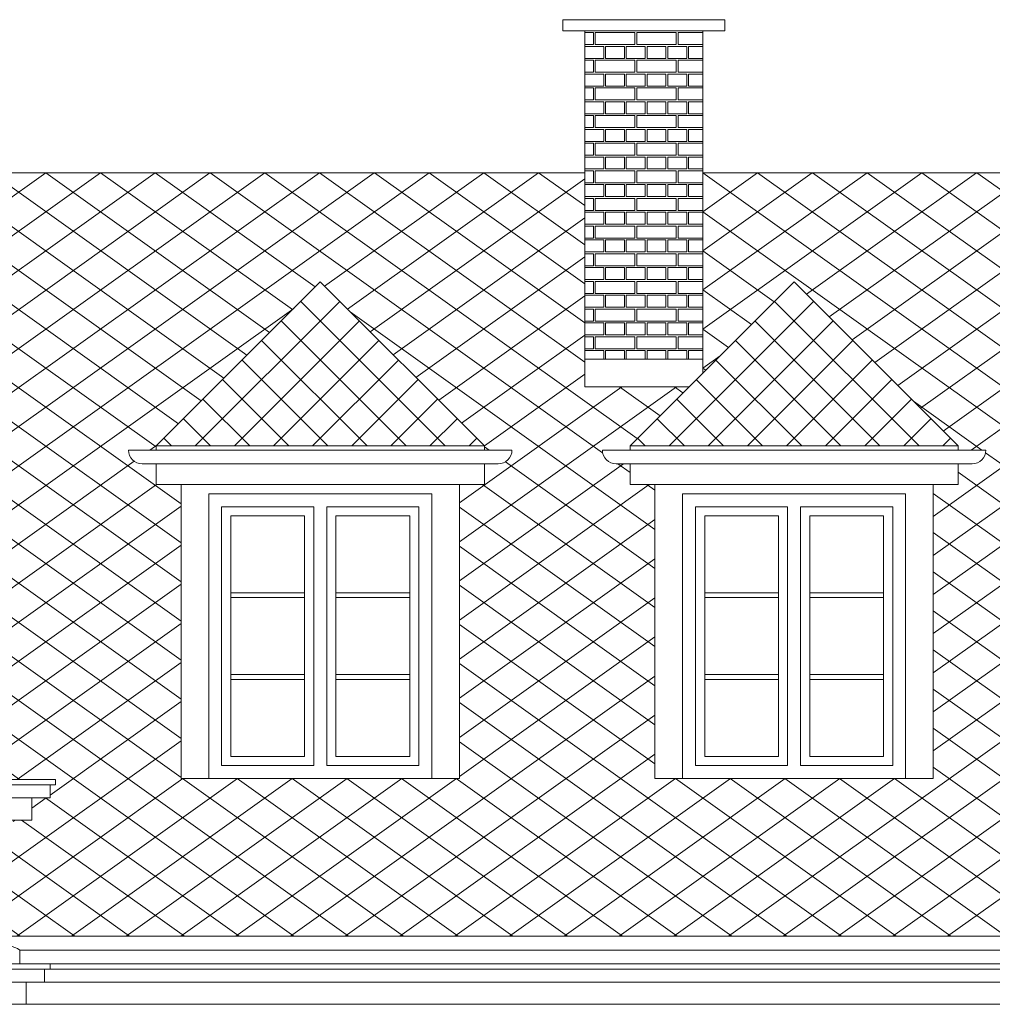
# Model space of a CAD drawing. Extents: x -394022 to -71759, y -12022 to 18278.
# Tile 84 of 91: x -99334 to -94059, y 7588 to 12931. Entities that reach past the tile are written whole.
import ezdxf

# ---------------------------------------------------------------- set-up
doc = ezdxf.new("R2010")
doc.units = 0
doc.header["$MEASUREMENT"] = 0
doc.layers.add('Arch kolorystyka_Nr_Pióra__114', color=7, linetype='Continuous', lineweight=13, true_color=0xf1d696)
doc.layers.add('arch wypelnienia_Nr_Pióra__2', color=7, linetype='Continuous', lineweight=13, true_color=0x7f7f7f)
for name, color, linetype, lineweight in [('INWENT DACH_Nr_Pióra__21', 7, 'Continuous', 13), ('INWENT ODWODNIENIE_Nr_Pióra__21', 7, 'Continuous', 13), ('INWENT ODWODNIENIE_Nr_Pióra__5', 7, 'Continuous', 13), ('INWENT. OKNA_Nr_Pióra__21', 7, 'Continuous', 13), ('INWENT.ŚCIANY_Nr_Pióra__21', 7, 'Continuous', 13)]:
    doc.layers.add(name, color=color, linetype=linetype, lineweight=lineweight)

# ---------------------------------------------------------------- blocks, each defined once
blk = doc.blocks.new('*X8')
at = {"layer": 'Arch kolorystyka_Nr_Pióra__114', "linetype": 'Continuous'}
for p, q in [((-96222.5, 12860.6), (-96268.7, 12860.6)), ((-96222.5, 12795.6), (-96222.5, 12860.6)), ((-95997.5, 12860.6), (-96212.5, 12860.6)), ((-96212.5, 12795.6), (-96212.5, 12860.6)), ((-95997.5, 12795.6), (-95997.5, 12860.6)), ((-95772.5, 12860.6), (-95987.5, 12860.6)), ((-95987.5, 12795.6), (-95987.5, 12860.6)), ((-95772.5, 12795.6), (-95772.5, 12860.6)), ((-95628.7, 12860.6), (-95762.5, 12860.6)), ((-95762.5, 12795.6), (-95762.5, 12860.6)), ((-96268.7, 12795.6), (-96222.5, 12795.6)), ((-96268.7, 12785.6), (-96268.7, 12720.6)), ((-96268.7, 12785.6), (-96166.2, 12785.6)), ((-96212.5, 12795.6), (-95997.5, 12795.6)), ((-96166.2, 12785.6), (-96166.2, 12720.6)), ((-96156.2, 12785.6), (-96156.2, 12720.6)), ((-96156.2, 12785.6), (-96053.7, 12785.6)), ((-96053.7, 12785.6), (-96053.7, 12720.6)), ((-96043.7, 12785.6), (-96043.7, 12720.6)), ((-96043.7, 12785.6), (-95941.2, 12785.6)), ((-95987.5, 12795.6), (-95772.5, 12795.6)), ((-95941.2, 12785.6), (-95941.2, 12720.6)), ((-95931.2, 12785.6), (-95931.2, 12720.6)), ((-95931.2, 12785.6), (-95828.7, 12785.6)), ((-95828.7, 12785.6), (-95828.7, 12720.6)), ((-95818.7, 12785.6), (-95818.7, 12720.6)), ((-95818.7, 12785.6), (-95716.2, 12785.6)), ((-95762.5, 12795.6), (-95628.7, 12795.6)), ((-95716.2, 12785.6), (-95716.2, 12720.6)), ((-95706.2, 12785.6), (-95706.2, 12720.6)), ((-95706.2, 12785.6), (-95628.7, 12785.6)), ((-96268.7, 12720.6), (-96166.2, 12720.6)), ((-96156.2, 12720.6), (-96053.7, 12720.6)), ((-96043.7, 12720.6), (-95941.2, 12720.6)), ((-95931.2, 12720.6), (-95828.7, 12720.6)), ((-95818.7, 12720.6), (-95716.2, 12720.6)), ((-95706.2, 12720.6), (-95628.7, 12720.6)), ((-96222.5, 12710.6), (-96268.7, 12710.6)), ((-96222.5, 12645.6), (-96222.5, 12710.6)), ((-95997.5, 12710.6), (-96212.5, 12710.6)), ((-96212.5, 12645.6), (-96212.5, 12710.6)), ((-95997.5, 12645.6), (-95997.5, 12710.6)), ((-95772.5, 12710.6), (-95987.5, 12710.6)), ((-95987.5, 12645.6), (-95987.5, 12710.6)), ((-95772.5, 12645.6), (-95772.5, 12710.6)), ((-95628.7, 12710.6), (-95762.5, 12710.6)), ((-95762.5, 12645.6), (-95762.5, 12710.6)), ((-96268.7, 12645.6), (-96222.5, 12645.6)), ((-96268.7, 12635.6), (-96268.7, 12570.6)), ((-96268.7, 12635.6), (-96166.2, 12635.6)), ((-96212.5, 12645.6), (-95997.5, 12645.6)), ((-96166.2, 12635.6), (-96166.2, 12570.6)), ((-96156.2, 12635.6), (-96156.2, 12570.6)), ((-96156.2, 12635.6), (-96053.7, 12635.6)), ((-96053.7, 12635.6), (-96053.7, 12570.6)), ((-96043.7, 12635.6), (-96043.7, 12570.6)), ((-96043.7, 12635.6), (-95941.2, 12635.6)), ((-95987.5, 12645.6), (-95772.5, 12645.6)), ((-95941.2, 12635.6), (-95941.2, 12570.6)), ((-95931.2, 12635.6), (-95931.2, 12570.6)), ((-95931.2, 12635.6), (-95828.7, 12635.6)), ((-95828.7, 12635.6), (-95828.7, 12570.6)), ((-95818.7, 12635.6), (-95818.7, 12570.6)), ((-95818.7, 12635.6), (-95716.2, 12635.6)), ((-95762.5, 12645.6), (-95628.7, 12645.6)), ((-95716.2, 12635.6), (-95716.2, 12570.6)), ((-95706.2, 12635.6), (-95706.2, 12570.6)), ((-95706.2, 12635.6), (-95628.7, 12635.6)), ((-96268.7, 12570.6), (-96166.2, 12570.6)), ((-96222.5, 12560.6), (-96268.7, 12560.6)), ((-96222.5, 12495.6), (-96222.5, 12560.6)), ((-95997.5, 12560.6), (-96212.5, 12560.6)), ((-96212.5, 12495.6), (-96212.5, 12560.6)), ((-96156.2, 12570.6), (-96053.7, 12570.6)), ((-96043.7, 12570.6), (-95941.2, 12570.6)), ((-95997.5, 12495.6), (-95997.5, 12560.6)), ((-95772.5, 12560.6), (-95987.5, 12560.6)), ((-95987.5, 12495.6), (-95987.5, 12560.6)), ((-95931.2, 12570.6), (-95828.7, 12570.6)), ((-95818.7, 12570.6), (-95716.2, 12570.6)), ((-95772.5, 12495.6), (-95772.5, 12560.6)), ((-95628.7, 12560.6), (-95762.5, 12560.6)), ((-95762.5, 12495.6), (-95762.5, 12560.6)), ((-95706.2, 12570.6), (-95628.7, 12570.6)), ((-96268.7, 12495.6), (-96222.5, 12495.6)), ((-96268.7, 12485.6), (-96268.7, 12420.6)), ((-96268.7, 12485.6), (-96166.2, 12485.6)), ((-96212.5, 12495.6), (-95997.5, 12495.6)), ((-96166.2, 12485.6), (-96166.2, 12420.6)), ((-96156.2, 12485.6), (-96156.2, 12420.6)), ((-96156.2, 12485.6), (-96053.7, 12485.6)), ((-96053.7, 12485.6), (-96053.7, 12420.6)), ((-96043.7, 12485.6), (-96043.7, 12420.6)), ((-96043.7, 12485.6), (-95941.2, 12485.6)), ((-95987.5, 12495.6), (-95772.5, 12495.6)), ((-95941.2, 12485.6), (-95941.2, 12420.6)), ((-95931.2, 12485.6), (-95931.2, 12420.6)), ((-95931.2, 12485.6), (-95828.7, 12485.6)), ((-95828.7, 12485.6), (-95828.7, 12420.6)), ((-95818.7, 12485.6), (-95818.7, 12420.6)), ((-95818.7, 12485.6), (-95716.2, 12485.6)), ((-95762.5, 12495.6), (-95628.7, 12495.6)), ((-95716.2, 12485.6), (-95716.2, 12420.6)), ((-95706.2, 12485.6), (-95706.2, 12420.6)), ((-95706.2, 12485.6), (-95628.7, 12485.6)), ((-96268.7, 12420.6), (-96166.2, 12420.6)), ((-96222.5, 12410.6), (-96268.7, 12410.6)), ((-96222.5, 12345.6), (-96222.5, 12410.6)), ((-95997.5, 12410.6), (-96212.5, 12410.6)), ((-96212.5, 12345.6), (-96212.5, 12410.6)), ((-96156.2, 12420.6), (-96053.7, 12420.6)), ((-96043.7, 12420.6), (-95941.2, 12420.6)), ((-95997.5, 12345.6), (-95997.5, 12410.6)), ((-95772.5, 12410.6), (-95987.5, 12410.6)), ((-95987.5, 12345.6), (-95987.5, 12410.6)), ((-95931.2, 12420.6), (-95828.7, 12420.6)), ((-95818.7, 12420.6), (-95716.2, 12420.6)), ((-95772.5, 12345.6), (-95772.5, 12410.6)), ((-95628.7, 12410.6), (-95762.5, 12410.6)), ((-95762.5, 12345.6), (-95762.5, 12410.6)), ((-95706.2, 12420.6), (-95628.7, 12420.6)), ((-96268.7, 12345.6), (-96222.5, 12345.6)), ((-96212.5, 12345.6), (-95997.5, 12345.6)), ((-95987.5, 12345.6), (-95772.5, 12345.6)), ((-95762.5, 12345.6), (-95628.7, 12345.6)), ((-96268.7, 12335.6), (-96268.7, 12270.6)), ((-96268.7, 12335.6), (-96166.2, 12335.6)), ((-96166.2, 12335.6), (-96166.2, 12270.6)), ((-96156.2, 12335.6), (-96156.2, 12270.6)), ((-96156.2, 12335.6), (-96053.7, 12335.6)), ((-96053.7, 12335.6), (-96053.7, 12270.6)), ((-96043.7, 12335.6), (-96043.7, 12270.6)), ((-96043.7, 12335.6), (-95941.2, 12335.6)), ((-95941.2, 12335.6), (-95941.2, 12270.6)), ((-95931.2, 12335.6), (-95931.2, 12270.6)), ((-95931.2, 12335.6), (-95828.7, 12335.6)), ((-95828.7, 12335.6), (-95828.7, 12270.6)), ((-95818.7, 12335.6), (-95818.7, 12270.6)), ((-95818.7, 12335.6), (-95716.2, 12335.6)), ((-95716.2, 12335.6), (-95716.2, 12270.6)), ((-95706.2, 12335.6), (-95706.2, 12270.6)), ((-95706.2, 12335.6), (-95628.7, 12335.6)), ((-96268.7, 12270.6), (-96166.2, 12270.6)), ((-96222.5, 12260.6), (-96268.7, 12260.6)), ((-96222.5, 12195.6), (-96222.5, 12260.6)), ((-95997.5, 12260.6), (-96212.5, 12260.6)), ((-96212.5, 12195.6), (-96212.5, 12260.6)), ((-96156.2, 12270.6), (-96053.7, 12270.6)), ((-96043.7, 12270.6), (-95941.2, 12270.6)), ((-95997.5, 12195.6), (-95997.5, 12260.6)), ((-95772.5, 12260.6), (-95987.5, 12260.6)), ((-95987.5, 12195.6), (-95987.5, 12260.6)), ((-95931.2, 12270.6), (-95828.7, 12270.6)), ((-95818.7, 12270.6), (-95716.2, 12270.6)), ((-95772.5, 12195.6), (-95772.5, 12260.6)), ((-95628.7, 12260.6), (-95762.5, 12260.6)), ((-95762.5, 12195.6), (-95762.5, 12260.6)), ((-95706.2, 12270.6), (-95628.7, 12270.6)), ((-96268.7, 12195.6), (-96222.5, 12195.6)), ((-96268.7, 12185.6), (-96268.7, 12120.6)), ((-96268.7, 12185.6), (-96166.2, 12185.6)), ((-96212.5, 12195.6), (-95997.5, 12195.6)), ((-96166.2, 12185.6), (-96166.2, 12120.6)), ((-96156.2, 12185.6), (-96156.2, 12120.6)), ((-96156.2, 12185.6), (-96053.7, 12185.6)), ((-96053.7, 12185.6), (-96053.7, 12120.6)), ((-96043.7, 12185.6), (-96043.7, 12120.6)), ((-96043.7, 12185.6), (-95941.2, 12185.6)), ((-95987.5, 12195.6), (-95772.5, 12195.6)), ((-95941.2, 12185.6), (-95941.2, 12120.6)), ((-95931.2, 12185.6), (-95931.2, 12120.6)), ((-95931.2, 12185.6), (-95828.7, 12185.6)), ((-95828.7, 12185.6), (-95828.7, 12120.6)), ((-95818.7, 12185.6), (-95818.7, 12120.6)), ((-95818.7, 12185.6), (-95716.2, 12185.6)), ((-95762.5, 12195.6), (-95628.7, 12195.6)), ((-95716.2, 12185.6), (-95716.2, 12120.6)), ((-95706.2, 12185.6), (-95706.2, 12120.6)), ((-95706.2, 12185.6), (-95628.7, 12185.6)), ((-96268.7, 12120.6), (-96166.2, 12120.6)), ((-96222.5, 12110.6), (-96268.7, 12110.6)), ((-96222.5, 12045.6), (-96222.5, 12110.6)), ((-95997.5, 12110.6), (-96212.5, 12110.6)), ((-96212.5, 12045.6), (-96212.5, 12110.6)), ((-96156.2, 12120.6), (-96053.7, 12120.6)), ((-96043.7, 12120.6), (-95941.2, 12120.6)), ((-95997.5, 12045.6), (-95997.5, 12110.6)), ((-95772.5, 12110.6), (-95987.5, 12110.6)), ((-95987.5, 12045.6), (-95987.5, 12110.6)), ((-95931.2, 12120.6), (-95828.7, 12120.6)), ((-95818.7, 12120.6), (-95716.2, 12120.6)), ((-95772.5, 12045.6), (-95772.5, 12110.6)), ((-95628.7, 12110.6), (-95762.5, 12110.6)), ((-95762.5, 12045.6), (-95762.5, 12110.6)), ((-95706.2, 12120.6), (-95628.7, 12120.6)), ((-96268.7, 12045.6), (-96222.5, 12045.6)), ((-96268.7, 12035.6), (-96268.7, 11970.6)), ((-96268.7, 12035.6), (-96166.2, 12035.6)), ((-96212.5, 12045.6), (-95997.5, 12045.6)), ((-96166.2, 12035.6), (-96166.2, 11970.6)), ((-96156.2, 12035.6), (-96156.2, 11970.6)), ((-96156.2, 12035.6), (-96053.7, 12035.6)), ((-96053.7, 12035.6), (-96053.7, 11970.6)), ((-96043.7, 12035.6), (-96043.7, 11970.6)), ((-96043.7, 12035.6), (-95941.2, 12035.6)), ((-95987.5, 12045.6), (-95772.5, 12045.6)), ((-95941.2, 12035.6), (-95941.2, 11970.6)), ((-95931.2, 12035.6), (-95931.2, 11970.6)), ((-95931.2, 12035.6), (-95828.7, 12035.6)), ((-95828.7, 12035.6), (-95828.7, 11970.6)), ((-95818.7, 12035.6), (-95818.7, 11970.6)), ((-95818.7, 12035.6), (-95716.2, 12035.6)), ((-95762.5, 12045.6), (-95628.7, 12045.6)), ((-95716.2, 12035.6), (-95716.2, 11970.6)), ((-95706.2, 12035.6), (-95706.2, 11970.6)), ((-95706.2, 12035.6), (-95628.7, 12035.6)), ((-96268.7, 11970.6), (-96166.2, 11970.6)), ((-96156.2, 11970.6), (-96053.7, 11970.6)), ((-96043.7, 11970.6), (-95941.2, 11970.6)), ((-95931.2, 11970.6), (-95828.7, 11970.6)), ((-95818.7, 11970.6), (-95716.2, 11970.6)), ((-95706.2, 11970.6), (-95628.7, 11970.6)), ((-96222.5, 11960.6), (-96268.7, 11960.6)), ((-96222.5, 11895.6), (-96222.5, 11960.6)), ((-95997.5, 11960.6), (-96212.5, 11960.6)), ((-96212.5, 11895.6), (-96212.5, 11960.6)), ((-95997.5, 11895.6), (-95997.5, 11960.6)), ((-95772.5, 11960.6), (-95987.5, 11960.6)), ((-95987.5, 11895.6), (-95987.5, 11960.6)), ((-95772.5, 11895.6), (-95772.5, 11960.6)), ((-95628.7, 11960.6), (-95762.5, 11960.6)), ((-95762.5, 11895.6), (-95762.5, 11960.6)), ((-96268.7, 11895.6), (-96222.5, 11895.6)), ((-96268.7, 11885.6), (-96268.7, 11820.6)), ((-96268.7, 11885.6), (-96166.2, 11885.6)), ((-96212.5, 11895.6), (-95997.5, 11895.6)), ((-96166.2, 11885.6), (-96166.2, 11820.6)), ((-96156.2, 11885.6), (-96156.2, 11820.6)), ((-96156.2, 11885.6), (-96053.7, 11885.6)), ((-96053.7, 11885.6), (-96053.7, 11820.6)), ((-96043.7, 11885.6), (-96043.7, 11820.6)), ((-96043.7, 11885.6), (-95941.2, 11885.6)), ((-95987.5, 11895.6), (-95772.5, 11895.6)), ((-95941.2, 11885.6), (-95941.2, 11820.6)), ((-95931.2, 11885.6), (-95931.2, 11820.6)), ((-95931.2, 11885.6), (-95828.7, 11885.6)), ((-95828.7, 11885.6), (-95828.7, 11820.6)), ((-95818.7, 11885.6), (-95818.7, 11820.6)), ((-95818.7, 11885.6), (-95716.2, 11885.6)), ((-95762.5, 11895.6), (-95628.7, 11895.6)), ((-95716.2, 11885.6), (-95716.2, 11820.6)), ((-95706.2, 11885.6), (-95706.2, 11820.6)), ((-95706.2, 11885.6), (-95628.7, 11885.6)), ((-96268.7, 11820.6), (-96166.2, 11820.6)), ((-96222.5, 11810.6), (-96268.7, 11810.6)), ((-96222.5, 11745.6), (-96222.5, 11810.6)), ((-95997.5, 11810.6), (-96212.5, 11810.6)), ((-96212.5, 11745.6), (-96212.5, 11810.6)), ((-96156.2, 11820.6), (-96053.7, 11820.6)), ((-96043.7, 11820.6), (-95941.2, 11820.6)), ((-95997.5, 11745.6), (-95997.5, 11810.6)), ((-95772.5, 11810.6), (-95987.5, 11810.6)), ((-95987.5, 11745.6), (-95987.5, 11810.6)), ((-95931.2, 11820.6), (-95828.7, 11820.6)), ((-95818.7, 11820.6), (-95716.2, 11820.6)), ((-95772.5, 11745.6), (-95772.5, 11810.6)), ((-95628.7, 11810.6), (-95762.5, 11810.6)), ((-95762.5, 11745.6), (-95762.5, 11810.6)), ((-95706.2, 11820.6), (-95628.7, 11820.6)), ((-96268.7, 11745.6), (-96222.5, 11745.6)), ((-96268.7, 11735.6), (-96268.7, 11670.6)), ((-96268.7, 11735.6), (-96166.2, 11735.6)), ((-96212.5, 11745.6), (-95997.5, 11745.6)), ((-96166.2, 11735.6), (-96166.2, 11670.6)), ((-96156.2, 11735.6), (-96156.2, 11670.6)), ((-96156.2, 11735.6), (-96053.7, 11735.6)), ((-96053.7, 11735.6), (-96053.7, 11670.6)), ((-96043.7, 11735.6), (-96043.7, 11670.6)), ((-96043.7, 11735.6), (-95941.2, 11735.6)), ((-95987.5, 11745.6), (-95772.5, 11745.6)), ((-95941.2, 11735.6), (-95941.2, 11670.6)), ((-95931.2, 11735.6), (-95931.2, 11670.6)), ((-95931.2, 11735.6), (-95828.7, 11735.6)), ((-95828.7, 11735.6), (-95828.7, 11670.6)), ((-95818.7, 11735.6), (-95818.7, 11670.6)), ((-95818.7, 11735.6), (-95716.2, 11735.6)), ((-95762.5, 11745.6), (-95628.7, 11745.6)), ((-95716.2, 11735.6), (-95716.2, 11670.6)), ((-95706.2, 11735.6), (-95706.2, 11670.6)), ((-95706.2, 11735.6), (-95628.7, 11735.6)), ((-96268.7, 11670.6), (-96166.2, 11670.6)), ((-96222.5, 11660.6), (-96268.7, 11660.6)), ((-96222.5, 11595.6), (-96222.5, 11660.6)), ((-95997.5, 11660.6), (-96212.5, 11660.6)), ((-96212.5, 11595.6), (-96212.5, 11660.6)), ((-96156.2, 11670.6), (-96053.7, 11670.6)), ((-96043.7, 11670.6), (-95941.2, 11670.6)), ((-95997.5, 11595.6), (-95997.5, 11660.6)), ((-95772.5, 11660.6), (-95987.5, 11660.6)), ((-95987.5, 11595.6), (-95987.5, 11660.6)), ((-95931.2, 11670.6), (-95828.7, 11670.6)), ((-95818.7, 11670.6), (-95716.2, 11670.6)), ((-95772.5, 11595.6), (-95772.5, 11660.6)), ((-95628.7, 11660.6), (-95762.5, 11660.6)), ((-95762.5, 11595.6), (-95762.5, 11660.6)), ((-95706.2, 11670.6), (-95628.7, 11670.6)), ((-96268.7, 11595.6), (-96222.5, 11595.6)), ((-96212.5, 11595.6), (-95997.5, 11595.6)), ((-95987.5, 11595.6), (-95772.5, 11595.6)), ((-95762.5, 11595.6), (-95628.7, 11595.6)), ((-96268.7, 11585.6), (-96268.7, 11520.6)), ((-96268.7, 11585.6), (-96166.2, 11585.6)), ((-96166.2, 11585.6), (-96166.2, 11520.6)), ((-96156.2, 11585.6), (-96156.2, 11520.6)), ((-96156.2, 11585.6), (-96053.7, 11585.6)), ((-96053.7, 11585.6), (-96053.7, 11520.6)), ((-96043.7, 11585.6), (-96043.7, 11520.6)), ((-96043.7, 11585.6), (-95941.2, 11585.6)), ((-95941.2, 11585.6), (-95941.2, 11520.6)), ((-95931.2, 11585.6), (-95931.2, 11520.6)), ((-95931.2, 11585.6), (-95828.7, 11585.6)), ((-95828.7, 11585.6), (-95828.7, 11520.6)), ((-95818.7, 11585.6), (-95818.7, 11520.6)), ((-95818.7, 11585.6), (-95716.2, 11585.6)), ((-95716.2, 11585.6), (-95716.2, 11520.6)), ((-95706.2, 11585.6), (-95706.2, 11520.6)), ((-95706.2, 11585.6), (-95628.7, 11585.6)), ((-96268.7, 11520.6), (-96166.2, 11520.6)), ((-96222.5, 11510.6), (-96268.7, 11510.6)), ((-96222.5, 11445.6), (-96222.5, 11510.6)), ((-95997.5, 11510.6), (-96212.5, 11510.6)), ((-96212.5, 11445.6), (-96212.5, 11510.6)), ((-96156.2, 11520.6), (-96053.7, 11520.6)), ((-96043.7, 11520.6), (-95941.2, 11520.6)), ((-95997.5, 11445.6), (-95997.5, 11510.6)), ((-95772.5, 11510.6), (-95987.5, 11510.6)), ((-95987.5, 11445.6), (-95987.5, 11510.6)), ((-95931.2, 11520.6), (-95828.7, 11520.6)), ((-95818.7, 11520.6), (-95716.2, 11520.6)), ((-95772.5, 11445.6), (-95772.5, 11510.6)), ((-95628.7, 11510.6), (-95762.5, 11510.6)), ((-95762.5, 11445.6), (-95762.5, 11510.6)), ((-95706.2, 11520.6), (-95628.7, 11520.6)), ((-96268.7, 11445.6), (-96222.5, 11445.6)), ((-96268.7, 11435.6), (-96268.7, 11370.6)), ((-96268.7, 11435.6), (-96166.2, 11435.6)), ((-96212.5, 11445.6), (-95997.5, 11445.6)), ((-96166.2, 11435.6), (-96166.2, 11370.6)), ((-96156.2, 11435.6), (-96156.2, 11370.6)), ((-96156.2, 11435.6), (-96053.7, 11435.6)), ((-96053.7, 11435.6), (-96053.7, 11370.6)), ((-96043.7, 11435.6), (-96043.7, 11370.6)), ((-96043.7, 11435.6), (-95941.2, 11435.6)), ((-95987.5, 11445.6), (-95772.5, 11445.6)), ((-95941.2, 11435.6), (-95941.2, 11370.6)), ((-95931.2, 11435.6), (-95931.2, 11370.6)), ((-95931.2, 11435.6), (-95828.7, 11435.6)), ((-95828.7, 11435.6), (-95828.7, 11370.6)), ((-95818.7, 11435.6), (-95818.7, 11370.6)), ((-95818.7, 11435.6), (-95716.2, 11435.6)), ((-95762.5, 11445.6), (-95628.7, 11445.6)), ((-95716.2, 11435.6), (-95716.2, 11370.6)), ((-95706.2, 11435.6), (-95706.2, 11370.6)), ((-95706.2, 11435.6), (-95628.7, 11435.6)), ((-96268.7, 11370.6), (-96166.2, 11370.6)), ((-96222.5, 11360.6), (-96268.7, 11360.6)), ((-96222.5, 11295.6), (-96222.5, 11360.6)), ((-95997.5, 11360.6), (-96212.5, 11360.6)), ((-96212.5, 11295.6), (-96212.5, 11360.6)), ((-96156.2, 11370.6), (-96053.7, 11370.6)), ((-96043.7, 11370.6), (-95941.2, 11370.6)), ((-95997.5, 11295.6), (-95997.5, 11360.6)), ((-95772.5, 11360.6), (-95987.5, 11360.6)), ((-95987.5, 11295.6), (-95987.5, 11360.6)), ((-95931.2, 11370.6), (-95828.7, 11370.6)), ((-95818.7, 11370.6), (-95716.2, 11370.6)), ((-95772.5, 11295.6), (-95772.5, 11360.6)), ((-95628.7, 11360.6), (-95762.5, 11360.6)), ((-95762.5, 11295.6), (-95762.5, 11360.6)), ((-95706.2, 11370.6), (-95628.7, 11370.6)), ((-96268.7, 11295.6), (-96222.5, 11295.6)), ((-96268.7, 11285.6), (-96268.7, 11220.6)), ((-96268.7, 11285.6), (-96166.2, 11285.6)), ((-96212.5, 11295.6), (-95997.5, 11295.6)), ((-96166.2, 11285.6), (-96166.2, 11220.6)), ((-96156.2, 11285.6), (-96156.2, 11220.6)), ((-96156.2, 11285.6), (-96053.7, 11285.6)), ((-96053.7, 11285.6), (-96053.7, 11220.6)), ((-96043.7, 11285.6), (-96043.7, 11220.6)), ((-96043.7, 11285.6), (-95941.2, 11285.6)), ((-95987.5, 11295.6), (-95772.5, 11295.6)), ((-95941.2, 11285.6), (-95941.2, 11220.6)), ((-95931.2, 11285.6), (-95931.2, 11220.6)), ((-95931.2, 11285.6), (-95828.7, 11285.6)), ((-95828.7, 11285.6), (-95828.7, 11220.6)), ((-95818.7, 11285.6), (-95818.7, 11220.6)), ((-95818.7, 11285.6), (-95716.2, 11285.6)), ((-95762.5, 11295.6), (-95628.7, 11295.6)), ((-95716.2, 11285.6), (-95716.2, 11220.6)), ((-95706.2, 11285.6), (-95706.2, 11220.6)), ((-95706.2, 11285.6), (-95628.7, 11285.6)), ((-96268.7, 11220.6), (-96166.2, 11220.6)), ((-96156.2, 11220.6), (-96053.7, 11220.6)), ((-96043.7, 11220.6), (-95941.2, 11220.6)), ((-95931.2, 11220.6), (-95828.7, 11220.6)), ((-95818.7, 11220.6), (-95716.2, 11220.6)), ((-95706.2, 11220.6), (-95628.7, 11220.6)), ((-96222.5, 11210.6), (-96268.7, 11210.6)), ((-96222.5, 11145.6), (-96222.5, 11210.6)), ((-95997.5, 11210.6), (-96212.5, 11210.6)), ((-96212.5, 11145.6), (-96212.5, 11210.6)), ((-95997.5, 11145.6), (-95997.5, 11210.6)), ((-95772.5, 11210.6), (-95987.5, 11210.6)), ((-95987.5, 11145.6), (-95987.5, 11210.6)), ((-95772.5, 11145.6), (-95772.5, 11210.6)), ((-95628.7, 11210.6), (-95762.5, 11210.6)), ((-95762.5, 11145.6), (-95762.5, 11210.6)), ((-96268.7, 11145.6), (-96222.5, 11145.6)), ((-96268.7, 11135.6), (-96166.2, 11135.6)), ((-96212.5, 11145.6), (-95997.5, 11145.6)), ((-96166.2, 11135.6), (-96166.2, 11088.1)), ((-96156.2, 11135.6), (-96156.2, 11088.1)), ((-96156.2, 11135.6), (-96053.7, 11135.6)), ((-96053.7, 11135.6), (-96053.7, 11088.1)), ((-96043.7, 11135.6), (-96043.7, 11088.1)), ((-96043.7, 11135.6), (-95941.2, 11135.6)), ((-95987.5, 11145.6), (-95772.5, 11145.6)), ((-95941.2, 11135.6), (-95941.2, 11088.1)), ((-95931.2, 11135.6), (-95931.2, 11088.1)), ((-95931.2, 11135.6), (-95828.7, 11135.6)), ((-95828.7, 11135.6), (-95828.7, 11088.1)), ((-95818.7, 11135.6), (-95818.7, 11088.1)), ((-95818.7, 11135.6), (-95716.2, 11135.6)), ((-95762.5, 11145.6), (-95628.7, 11145.6)), ((-95716.2, 11135.6), (-95716.2, 11088.1)), ((-95706.2, 11135.6), (-95706.2, 11088.1)), ((-95706.2, 11135.6), (-95628.7, 11135.6))]:
    blk.add_line(p, q, dxfattribs=at)
blk = doc.blocks.new('Wypełnienie_4')
at = {"layer": 'Arch kolorystyka_Nr_Pióra__114', "linetype": 'Continuous'}
blk.add_blockref('*X8', (0, 0), dxfattribs=at)

msp = doc.modelspace()

# ---------------------------------------------------------------- hatches: boundary and pattern name
at = {"layer": 'arch wypelnienia_Nr_Pióra__2', "linetype": 'Continuous'}
h = msp.add_hatch(dxfattribs=at)
h.set_pattern_fill('Concrete_Block', color=256, style=0, pattern_type=2)
h.set_pattern_definition([(35.5377, (-95628.74, 12100.65), (-148.4924, 106.066), []), (144.4623, (-95628.74, 12100.65), (148.4924, 106.066), [])])
h.paths.add_polyline_path([(-106568.7, 12100.6), (-106568.7, 11203.2), (-106263.7, 11508.2), (-105373.7, 10618.2), (-105373.7, 10594.7), (-105223.7, 10594.7, -0.411875), (-105298.7, 10520.3), (-105373.7, 10520.3), (-105373.7, 10408.2), (-105508.7, 10408.2), (-105508.7, 9324.8), (-104758.7, 8894.3), (-104758.7, 10408.2), (-104893.7, 10408.2), (-104893.7, 10520.3), (-104968.7, 10520.3, -0.411875), (-105043.7, 10594.7), (-104893.7, 10594.7), (-104893.7, 10595.3), (-104893.7, 10618.2), (-104003.7, 11508.2), (-103113.7, 10618.2), (-103113.7, 10595.3), (-102963.7, 10595.3, -0.414214), (-103038.7, 10520.3), (-103113.7, 10520.3), (-103113.7, 10408.2), (-103248.7, 10408.2), (-103248.7, 8813.2), (-104617.4, 8813.2), (-104608.7, 8808.2), (-99138.7, 8808.2), (-99138.7, 8778.2), (-99168.7, 8778.2), (-99168.7, 8708.2), (-99268.7, 8708.2), (-99268.7, 8588.2), (-99368.7, 8588.2), (-99368.7, 8488.2), (-99468.7, 8488.2), (-99468.7, 7957.6), (-88298.7, 7957.6), (-88298.7, 7993.2), (-88318.7, 7993.2), (-88318.7, 8023.2), (-88338.7, 8023.2), (-88338.7, 8053.2), (-88358.7, 8053.2), (-88358.7, 8075), (-88367.1, 8075), (-88367.1, 8145.4), (-87898.7, 8765), (-87898.7, 10653.2), (-88098.7, 10653.2), (-88098.7, 10793.4), (-88173.7, 10793.4, -0.406237), (-88248.7, 10868.4), (-88098.7, 10869), (-86394.4, 12100.6), (-86948.7, 12100.6), (-86948.7, 11774.4), (-88138.7, 11774.4), (-88138.7, 12100.6), (-92528.7, 12100.6), (-92528.7, 12000.6), (-93328.7, 12000.6), (-93328.7, 12100.6), (-95628.7, 12100.6), (-95628.7, 11013.2), (-95133.7, 11508.2), (-94243.7, 10618.2), (-94243.7, 10594.7), (-94093.7, 10595.3, -0.414214), (-94168.7, 10520.3), (-94243.7, 10520.3), (-94243.7, 10408.2), (-94378.7, 10408.2), (-94378.7, 8813.2), (-95888.7, 8813.2), (-95888.7, 10408.2), (-96023.7, 10408.2), (-96023.7, 10520.3), (-96098.7, 10520.3, -0.411875), (-96173.7, 10594.7), (-96023.7, 10594.7), (-96023.7, 10595.3), (-96023.7, 10618.2), (-95703.8, 10938.1), (-96268.7, 10938.1), (-96268.7, 12100.6)], flags=0)
h.paths.add_polyline_path([(-91658.7, 10520.3, -0.411875), (-91733.7, 10594.7), (-91583.7, 10594.7), (-91583.7, 10618.2), (-90693.7, 11508.2), (-89803.7, 10618.2), (-89803.7, 10594.7), (-89653.7, 10594.7, -0.411875), (-89728.7, 10520.3), (-89803.7, 10520.3), (-89803.7, 10408.2), (-89938.7, 10408.2), (-89938.7, 8813.2), (-90088.7, 8813.2), (-91298.7, 8813.2), (-91448.7, 8813.2), (-91448.7, 10408.2), (-91583.7, 10408.2), (-91583.7, 10520.3)], flags=0)
h.paths.add_polyline_path([(-93948.7, 10520.3, -0.411875), (-94023.7, 10594.7), (-93873.7, 10594.7), (-93873.7, 10618.2), (-92983.7, 11508.2), (-92093.7, 10618.2), (-92093.7, 10594.7), (-91943.7, 10594.7, -0.411875), (-92018.7, 10520.3), (-92093.7, 10520.3), (-92093.7, 10408.2), (-92228.7, 10408.2), (-92228.7, 8813.2), (-92378.7, 8813.2), (-93588.7, 8813.2), (-93738.7, 8813.2), (-93738.7, 10408.2), (-93873.7, 10408.2), (-93873.7, 10520.3)], flags=0)
h.paths.add_polyline_path([(-98743.7, 10594.7), (-98593.7, 10594.7), (-98593.7, 10595.3), (-98593.7, 10618.2), (-97703.7, 11508.2), (-96813.7, 10618.2), (-96813.7, 10595.3), (-96663.7, 10595.3, -0.414214), (-96738.7, 10520.3), (-96813.7, 10520.3), (-96813.7, 10408.2), (-96948.7, 10408.2), (-96948.7, 8813.2), (-98458.7, 8813.2), (-98458.7, 10408.2), (-98593.7, 10408.2), (-98593.7, 10520.3), (-98668.7, 10520.3, -0.411875)], flags=0)
h.paths.add_polyline_path([(-102778.7, 10520.3, -0.411875), (-102853.7, 10594.7), (-102703.7, 10594.7), (-102703.7, 10595.3), (-102703.7, 10618.2), (-101813.7, 11508.2), (-100923.7, 10618.2), (-100923.7, 10595.3), (-100773.7, 10595.3, -0.414214), (-100848.7, 10520.3), (-100923.7, 10520.3), (-100923.7, 10408.2), (-101058.7, 10408.2), (-101058.7, 8813.2), (-102568.7, 8813.2), (-102568.7, 10408.2), (-102703.7, 10408.2), (-102703.7, 10520.3)], flags=0)
h = msp.add_hatch(dxfattribs=at)
h.set_pattern_fill('Concrete_Block', color=256, style=0, pattern_type=2)
h.set_pattern_definition([(45, (-97703.74, 11508.18), (-106.066, 106.066), []), (135, (-97703.74, 11508.18), (106.066, 106.066), [])])
h.paths.add_polyline_path([(-96813.7, 10618.2), (-97703.7, 11508.2), (-98593.7, 10618.2)], flags=0)
h = msp.add_hatch(dxfattribs=at)
h.set_pattern_fill('Concrete_Block', color=256, style=0, pattern_type=2)
h.set_pattern_definition([(45, (-95133.74, 11508.18), (-106.066, 106.066), []), (135, (-95133.74, 11508.18), (106.066, 106.066), [])])
h.paths.add_polyline_path([(-94243.7, 10618.2), (-95133.7, 11508.2), (-96023.7, 10618.2)], flags=0)

# ---------------------------------------------------------------- linework, layer by layer
at = {"layer": 'INWENT DACH_Nr_Pióra__21', "linetype": 'Continuous'}
for p, q in [((-96388.7, 12930.6), (-96388.7, 12870.6)), ((-96388.7, 12930.6), (-95508.7, 12930.6)), ((-95508.7, 12930.6), (-95508.7, 12870.6)), ((-96388.7, 12870.6), (-95508.7, 12870.6)), ((-106568.7, 12100.6), (-96268.7, 12100.6)), ((-95628.7, 12100.6), (-93328.7, 12100.6)), ((-98593.7, 10618.2), (-97703.7, 11508.2)), ((-96813.7, 10618.2), (-97703.7, 11508.2)), ((-96023.7, 10618.2), (-95133.7, 11508.2)), ((-94243.7, 10618.2), (-95133.7, 11508.2)), ((-96268.7, 11088.1), (-95628.7, 11088.1)), ((-96268.7, 10938.1), (-95703.8, 10938.1)), ((-98593.7, 10618.2), (-96813.7, 10618.2)), ((-98593.7, 10594.7), (-98593.7, 10618.2)), ((-96813.7, 10594.7), (-96813.7, 10618.2)), ((-96023.7, 10618.2), (-94243.7, 10618.2)), ((-96023.7, 10594.7), (-96023.7, 10618.2)), ((-94243.7, 10594.7), (-94243.7, 10618.2)), ((-98593.7, 10408.2), (-98593.7, 10520.3)), ((-96813.7, 10408.2), (-96813.7, 10520.3)), ((-96023.7, 10408.2), (-96023.7, 10520.3)), ((-94243.7, 10408.2), (-94243.7, 10520.3)), ((-98593.7, 10408.2), (-96813.7, 10408.2)), ((-96023.7, 10408.2), (-94243.7, 10408.2))]:
    msp.add_line(p, q, dxfattribs=at)
at = {"layer": 'INWENT ODWODNIENIE_Nr_Pióra__21', "linetype": 'Continuous'}
msp.add_line((-99333.7, 7808.2), (-99333.7, 7882.6), dxfattribs=at)
msp.add_arc((-99388.7, 7815.2), 87, 50.7646, 129.2354, dxfattribs=at)
at = {"layer": 'INWENT ODWODNIENIE_Nr_Pióra__5', "linetype": 'Continuous'}
for p, q in [((-98743.7, 10594.7), (-96663.7, 10594.7)), ((-96173.7, 10594.7), (-94093.7, 10594.7)), ((-96738.7, 10520.3), (-98668.7, 10520.3)), ((-94168.7, 10520.3), (-96098.7, 10520.3)), ((-99468.7, 7957.6), (-88298.7, 7957.6)), ((-99333.7, 7882.6), (-88298.7, 7882.6))]:
    msp.add_line(p, q, dxfattribs=at)
for centre, start, end in [((-98668.7, 10595.3), 180.4578, 270), ((-96738.7, 10595.3), 270, 0), ((-96098.7, 10595.3), 180.4578, 270), ((-94168.7, 10595.3), 270, 0)]:
    msp.add_arc(centre, 75, start, end, dxfattribs=at)
at = {"layer": 'INWENT. OKNA_Nr_Pióra__21', "linetype": 'Continuous'}
for p, q in [((-98238.7, 10288.2), (-97738.7, 10288.2)), ((-98238.7, 8883.2), (-98238.7, 10288.2)), ((-97738.7, 8883.2), (-97738.7, 10288.2)), ((-97668.7, 8883.2), (-97668.7, 10288.2)), ((-97668.7, 10288.2), (-97168.7, 10288.2)), ((-97168.7, 8883.2), (-97168.7, 10288.2)), ((-95668.7, 10288.2), (-95168.7, 10288.2)), ((-95668.7, 8883.2), (-95668.7, 10288.2)), ((-95168.7, 8883.2), (-95168.7, 10288.2)), ((-95098.7, 8883.2), (-95098.7, 10288.2)), ((-95098.7, 10288.2), (-94598.7, 10288.2)), ((-94598.7, 8883.2), (-94598.7, 10288.2)), ((-98188.7, 10238.2), (-97788.7, 10238.2)), ((-98188.7, 8933.2), (-98188.7, 10238.2)), ((-97788.7, 8933.2), (-97788.7, 10238.2)), ((-97618.7, 10238.2), (-97218.7, 10238.2)), ((-97618.7, 8933.2), (-97618.7, 10238.2)), ((-97218.7, 8933.2), (-97218.7, 10238.2)), ((-95618.7, 10238.2), (-95218.7, 10238.2)), ((-95618.7, 8933.2), (-95618.7, 10238.2)), ((-95218.7, 8933.2), (-95218.7, 10238.2)), ((-95048.7, 10238.2), (-94648.7, 10238.2)), ((-95048.7, 8933.2), (-95048.7, 10238.2)), ((-94648.7, 8933.2), (-94648.7, 10238.2)), ((-98188.7, 9820.6), (-97788.7, 9820.6)), ((-98188.7, 9794.6), (-97788.7, 9794.6)), ((-97618.7, 9820.6), (-97218.7, 9820.6)), ((-97618.7, 9794.6), (-97218.7, 9794.6)), ((-95618.7, 9820.6), (-95218.7, 9820.6)), ((-95618.7, 9794.6), (-95218.7, 9794.6)), ((-95048.7, 9820.6), (-94648.7, 9820.6)), ((-95048.7, 9794.6), (-94648.7, 9794.6)), ((-98188.7, 9376.8), (-97788.7, 9376.8)), ((-98188.7, 9350.8), (-97788.7, 9350.8)), ((-97618.7, 9376.8), (-97218.7, 9376.8)), ((-97618.7, 9350.8), (-97218.7, 9350.8)), ((-95618.7, 9376.8), (-95218.7, 9376.8)), ((-95618.7, 9350.8), (-95218.7, 9350.8)), ((-95048.7, 9376.8), (-94648.7, 9376.8)), ((-95048.7, 9350.8), (-94648.7, 9350.8)), ((-98188.7, 8933.2), (-97788.7, 8933.2)), ((-97618.7, 8933.2), (-97218.7, 8933.2)), ((-95618.7, 8933.2), (-95218.7, 8933.2)), ((-95048.7, 8933.2), (-94648.7, 8933.2)), ((-98238.7, 8883.2), (-97738.7, 8883.2)), ((-97668.7, 8883.2), (-97168.7, 8883.2)), ((-95668.7, 8883.2), (-95168.7, 8883.2)), ((-95098.7, 8883.2), (-94598.7, 8883.2))]:
    msp.add_line(p, q, dxfattribs=at)
at = {"layer": 'INWENT.ŚCIANY_Nr_Pióra__21', "linetype": 'Continuous'}
for p, q in [((-96268.7, 10938.1), (-96268.7, 12870.6)), ((-95628.7, 11013.2), (-95628.7, 12870.6)), ((-98458.7, 10408.2), (-98458.7, 8813.2)), ((-96948.7, 8813.2), (-96948.7, 10408.2)), ((-95888.7, 10408.2), (-95888.7, 8813.2)), ((-94378.7, 8813.2), (-94378.7, 10408.2)), ((-98308.7, 10358.2), (-97098.7, 10358.2)), ((-98308.7, 10358.2), (-98308.7, 8813.2)), ((-97098.7, 10358.2), (-97098.7, 8813.2)), ((-95738.7, 10358.2), (-94528.7, 10358.2)), ((-95738.7, 10358.2), (-95738.7, 8813.2)), ((-94528.7, 10358.2), (-94528.7, 8813.2)), ((-99138.7, 8778.2), (-104616.7, 8778.2)), ((-99138.7, 8808.2), (-104608.7, 8808.2)), ((-99168.7, 8708.2), (-99168.7, 8778.2)), ((-99138.7, 8778.2), (-99138.7, 8808.2)), ((-98458.7, 8813.2), (-96948.7, 8813.2)), ((-95888.7, 8813.2), (-94378.7, 8813.2)), ((-104635.4, 8708.2), (-99168.7, 8708.2)), ((-99268.7, 8588.2), (-99268.7, 8708.2)), ((-104667.4, 8588.2), (-99268.7, 8588.2)), ((-127673.7, 7808.2), (-87928.7, 7808.2)), ((-100368.7, 7808.2), (-99198.7, 7808.2)), ((-99168.7, 7778.2), (-99168.7, 7808.2)), ((-127673.7, 7778.2), (-87928.7, 7778.2)), ((-99198.7, 7708.2), (-99198.7, 7778.2)), ((-127643.7, 7708.2), (-87928.7, 7708.2)), ((-99198.7, 7708.2), (-100368.7, 7708.2)), ((-99298.7, 7588.2), (-99298.7, 7708.2)), ((-127543.7, 7588.2), (-87928.7, 7588.2)), ((-99298.7, 7588.2), (-100268.7, 7588.2))]:
    msp.add_line(p, q, dxfattribs=at)

# ---------------------------------------------------------------- block references
at = {"layer": 'Arch kolorystyka_Nr_Pióra__114', "linetype": 'Continuous'}
msp.add_blockref('Wypełnienie_4', (0, 0), dxfattribs=at)

doc.saveas('drawing.dxf')
